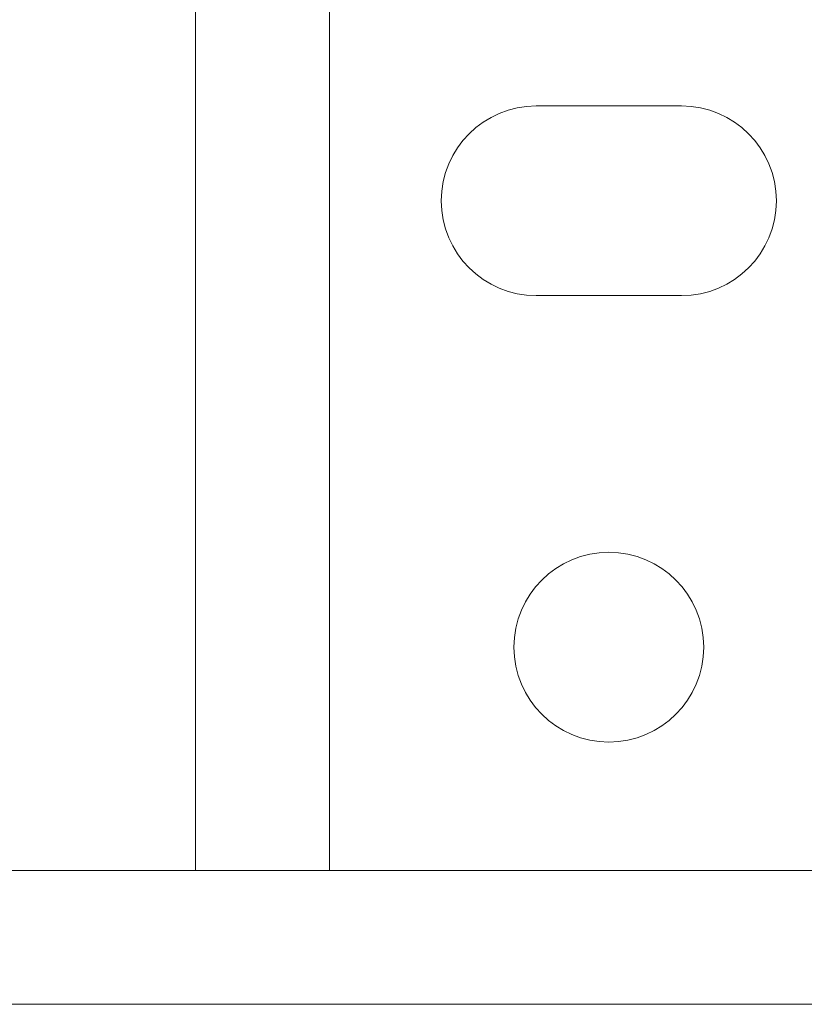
# Model space of a CAD drawing. Header units: millimetres. Extents: x -336 to 487, y -1247 to -28.
# Tile 20 of 49: x -301 to -265, y -452 to -408. Entities that reach past the tile are written whole.
import ezdxf

# ---------------------------------------------------------------- set-up
doc = ezdxf.new("R2010")
doc.units = ezdxf.units.MM

msp = doc.modelspace()

# ---------------------------------------------------------------- linework, layer by layer
at = {"color": 7, "linetype": 'Continuous', "lineweight": 15}
for p, q in [((-292.682, -446.311), (-292.682, -86.311)), ((-277.432, -412.061), (-270.932, -412.061)), ((-270.932, -420.561), (-277.432, -420.561)), ((-215.682, -446.311), (-330.682, -446.311)), ((-215.682, -452.311), (-330.682, -452.311))]:
    msp.add_line(p, q, dxfattribs=at)
at = {"color": 7, "linetype": 'Continuous', "lineweight": 0}
msp.add_line((-286.682, -446.311), (-286.682, -86.311), dxfattribs=at)
at = {"color": 7, "linetype": 'Continuous', "lineweight": 15}
msp.add_circle((-274.182, -436.311), 4.25, dxfattribs=at)
for centre, start, end in [((-277.432, -416.311), 90, 270), ((-270.932, -416.311), 270, 90)]:
    msp.add_arc(centre, 4.25, start, end, dxfattribs=at)

doc.saveas('drawing.dxf')
